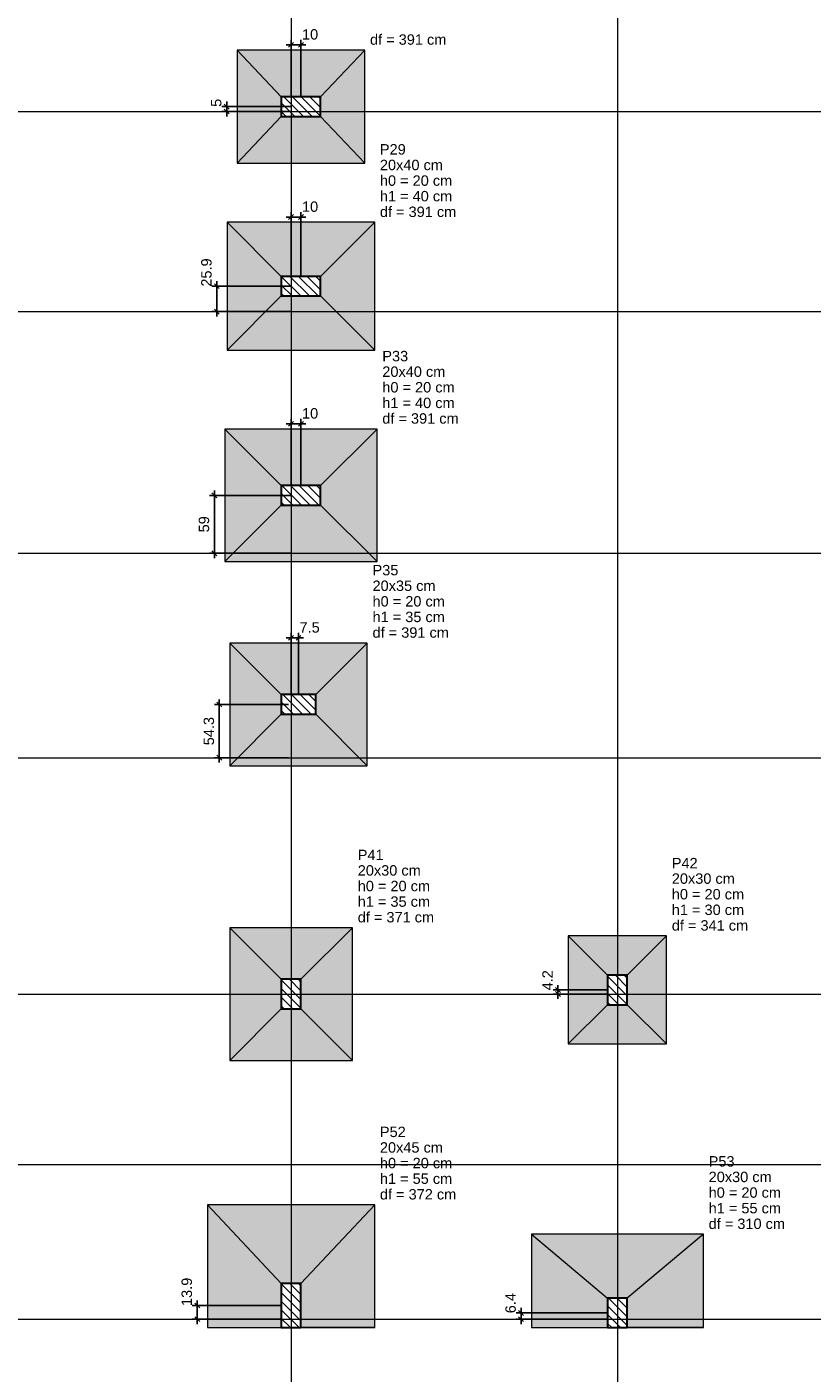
# Model space of a CAD drawing. Header units: millimetres. Extents: x 0 to 119, y 0 to 84.
# Tile 4 of 18: x 16 to 32, y 29 to 57. Entities that reach past the tile are written whole.
import ezdxf

# ---------------------------------------------------------------- set-up
doc = ezdxf.new("R2010")
doc.units = ezdxf.units.MM
doc.header["$MEASUREMENT"] = 0
doc.linetypes.add('NULL', pattern=[0])
doc.layers.get('0').update_dxf_attribs({"lineweight": 18})
for name, color, linetype, lineweight in [('LC-Cotas', 7, 'Continuous', 5), ('LC-Eixos', 7, 'Continuous', 0), ('LC-Hachuras das sapatas', 43, 'Continuous', 5), ('LC-Hachuras dos pilares', 9, 'Continuous', 5), ('LC-Seção das fundações', 7, 'Continuous', 5), ('LC-Seção dos pilares', 4, 'Continuous', 30), ('LC-Textos', 3, 'Continuous', 20)]:
    doc.layers.add(name, color=color, linetype=linetype, lineweight=lineweight)
doc.styles.add('Arial', font='txt')
doc.dimstyles.new('UM_50.000000', dxfattribs={"dimtxt": 0.18, "dimasz": 0.1, "dimexe": 0.1, "dimexo": 0.2, "dimgap": 0, "dimtad": 1, "dimtih": 1, "dimtoh": 1, "dimdec": 1, "dimlfac": 50, "dimzin": 0, "dimdsep": 46, "dimtxsty": 'Standard', "dimcen": 0.09, "dimdle": 0.1, "dimadec": 1, "dimazin": 2, "dimtfac": 1, "dimtdec": 4, "dimtofl": 0, "dimtmove": 0, "dimatfit": 3, "dimfxl": 1, "dimtolj": 1, "dimarcsym": 0})

# ---------------------------------------------------------------- blocks, each defined once
blk = doc.blocks.new('_Oblique')
at = {"color": 0, "linetype": 'ByBlock', "lineweight": -2}
blk.add_line((-0.5, -0.5), (0.5, 0.5), dxfattribs=at)
blk = doc.blocks.new('*D21')
at = {"layer": 'Defpoints', "color": 0}
for p in [(20.045, 54.86), (21.556, 54.96), (21.556, 54.86)]:
    blk.add_point(p, dxfattribs=at)
at = {"layer": 'LC-Cotas', "color": 0, "lineweight": -2}
for p, q in [((21.356, 54.96), (19.945, 54.96)), ((21.356, 54.86), (19.945, 54.86)), ((20.045, 55.06), (20.045, 54.76))]:
    blk.add_line(p, q, dxfattribs=at)
at = {"layer": 'LC-Cotas', "color": 0, "lineweight": -2, "xscale": 0.1, "yscale": 0.1, "zscale": 0.1}
for p, rotation in [((20.045, 54.96), 90), ((20.045, 54.86), 270)]:
    blk.add_blockref('_Oblique', p, dxfattribs=dict(at, rotation=rotation))
at = {"layer": 'LC-Cotas', "color": 7, "insert": (19.833, 55.036), "char_height": 0.2118, "attachment_point": 5, "rotation": 90, "style": 'Arial'}
blk.add_mtext('\\A1;5', dxfattribs=at)
blk = doc.blocks.new('*D22')
at = {"layer": 'Defpoints', "color": 0}
for p in [(21.556, 51.303), (19.845, 50.786), (21.556, 50.786)]:
    blk.add_point(p, dxfattribs=at)
at = {"layer": 'LC-Cotas', "color": 0, "lineweight": -2}
for p, q in [((21.356, 51.303), (19.745, 51.303)), ((19.845, 51.403), (19.845, 50.686)), ((21.356, 50.786), (19.745, 50.786))]:
    blk.add_line(p, q, dxfattribs=at)
at = {"layer": 'LC-Cotas', "color": 0, "lineweight": -2, "xscale": 0.1, "yscale": 0.1, "zscale": 0.1}
for p, rotation in [((19.845, 51.303), 90), ((19.845, 50.786), 270)]:
    blk.add_blockref('_Oblique', p, dxfattribs=dict(at, rotation=rotation))
at = {"layer": 'LC-Cotas', "color": 7, "insert": (19.633, 51.581), "char_height": 0.2118, "attachment_point": 5, "rotation": 90, "style": 'Arial'}
blk.add_mtext('\\A1;25.9', dxfattribs=at)
blk = doc.blocks.new('*D25')
at = {"layer": 'Defpoints', "color": 0}
for p in [(21.556, 47.044), (19.795, 45.864), (21.556, 45.864)]:
    blk.add_point(p, dxfattribs=at)
at = {"layer": 'LC-Cotas', "color": 0, "lineweight": -2}
for p, q in [((19.795, 47.144), (19.795, 45.764)), ((21.356, 47.044), (19.695, 47.044)), ((21.356, 45.864), (19.695, 45.864))]:
    blk.add_line(p, q, dxfattribs=at)
at = {"layer": 'LC-Cotas', "color": 0, "lineweight": -2, "xscale": 0.1, "yscale": 0.1, "zscale": 0.1}
for p, rotation in [((19.795, 47.044), 90), ((19.795, 45.864), 270)]:
    blk.add_blockref('_Oblique', p, dxfattribs=dict(at, rotation=rotation))
at = {"layer": 'LC-Cotas', "color": 7, "insert": (19.583, 46.454), "char_height": 0.2118, "attachment_point": 5, "rotation": 90, "style": 'Arial'}
blk.add_mtext('\\A1;59', dxfattribs=at)
blk = doc.blocks.new('*D26')
at = {"layer": 'Defpoints', "color": 0}
for p in [(21.506, 42.786), (19.895, 41.701), (21.506, 41.701)]:
    blk.add_point(p, dxfattribs=at)
at = {"layer": 'LC-Cotas', "color": 0, "lineweight": -2}
for p, q in [((21.306, 42.786), (19.795, 42.786)), ((19.895, 42.886), (19.895, 41.601)), ((21.306, 41.701), (19.795, 41.701))]:
    blk.add_line(p, q, dxfattribs=at)
at = {"layer": 'LC-Cotas', "color": 0, "lineweight": -2, "xscale": 0.1, "yscale": 0.1, "zscale": 0.1}
for p, rotation in [((19.895, 42.786), 90), ((19.895, 41.701), 270)]:
    blk.add_blockref('_Oblique', p, dxfattribs=dict(at, rotation=rotation))
at = {"layer": 'LC-Cotas', "color": 7, "insert": (19.683, 42.243), "char_height": 0.2118, "attachment_point": 5, "rotation": 90, "style": 'Arial'}
blk.add_mtext('\\A1;54.3', dxfattribs=at)
blk = doc.blocks.new('*D31')
at = {"layer": 'Defpoints', "color": 0}
for p in [(26.786, 36.89), (27.998, 36.973), (27.998, 36.89)]:
    blk.add_point(p, dxfattribs=at)
at = {"layer": 'LC-Cotas', "color": 0, "lineweight": -2}
for p, q in [((26.786, 37.073), (26.786, 36.79)), ((27.798, 36.973), (26.686, 36.973)), ((27.798, 36.89), (26.686, 36.89))]:
    blk.add_line(p, q, dxfattribs=at)
at = {"layer": 'LC-Cotas', "color": 0, "lineweight": -2, "xscale": 0.1, "yscale": 0.1, "zscale": 0.1}
for p, rotation in [((26.786, 36.973), 90), ((26.786, 36.89), 270)]:
    blk.add_blockref('_Oblique', p, dxfattribs=dict(at, rotation=rotation))
at = {"layer": 'LC-Cotas', "color": 7, "insert": (26.574, 37.17), "char_height": 0.2118, "attachment_point": 5, "rotation": 90, "style": 'Arial'}
blk.add_mtext('\\A1;4.2', dxfattribs=at)
blk = doc.blocks.new('*D41')
at = {"layer": 'Defpoints', "color": 0}
for p in [(21.356, 30.548), (19.445, 30.271), (21.356, 30.271)]:
    blk.add_point(p, dxfattribs=at)
at = {"layer": 'LC-Cotas', "color": 0, "lineweight": -2}
for p, q in [((21.156, 30.548), (19.345, 30.548)), ((19.445, 30.648), (19.445, 30.171)), ((21.156, 30.271), (19.345, 30.271))]:
    blk.add_line(p, q, dxfattribs=at)
at = {"layer": 'LC-Cotas', "color": 0, "lineweight": -2, "xscale": 0.1, "yscale": 0.1, "zscale": 0.1}
for p, rotation in [((19.445, 30.548), 90), ((19.445, 30.271), 270)]:
    blk.add_blockref('_Oblique', p, dxfattribs=dict(at, rotation=rotation))
at = {"layer": 'LC-Cotas', "color": 7, "insert": (19.233, 30.826), "char_height": 0.2118, "attachment_point": 5, "rotation": 90, "style": 'Arial'}
blk.add_mtext('\\A1;13.9', dxfattribs=at)
blk = doc.blocks.new('*D42')
at = {"layer": 'Defpoints', "color": 0}
for p in [(26.036, 30.271), (27.998, 30.398), (27.998, 30.271)]:
    blk.add_point(p, dxfattribs=at)
at = {"layer": 'LC-Cotas', "color": 0, "lineweight": -2}
for p, q in [((26.036, 30.498), (26.036, 30.171)), ((27.798, 30.398), (25.936, 30.398)), ((27.798, 30.271), (25.936, 30.271))]:
    blk.add_line(p, q, dxfattribs=at)
at = {"layer": 'LC-Cotas', "color": 0, "lineweight": -2, "xscale": 0.1, "yscale": 0.1, "zscale": 0.1}
for p, rotation in [((26.036, 30.398), 90), ((26.036, 30.271), 270)]:
    blk.add_blockref('_Oblique', p, dxfattribs=dict(at, rotation=rotation))
at = {"layer": 'LC-Cotas', "color": 7, "insert": (25.824, 30.596), "char_height": 0.2118, "attachment_point": 5, "rotation": 90, "style": 'Arial'}
blk.add_mtext('\\A1;6.4', dxfattribs=at)
blk = doc.blocks.new('*D51')
at = {"layer": 'Defpoints', "color": 0}
for p in [(21.356, 56.216), (21.356, 54.96), (21.556, 54.96)]:
    blk.add_point(p, dxfattribs=at)
at = {"layer": 'LC-Cotas', "color": 0, "lineweight": -2}
for p, q in [((21.656, 56.216), (21.256, 56.216)), ((21.356, 55.16), (21.356, 56.316)), ((21.556, 55.16), (21.556, 56.316))]:
    blk.add_line(p, q, dxfattribs=at)
at = {"layer": 'LC-Cotas', "color": 0, "lineweight": -2, "xscale": 0.1, "yscale": 0.1, "zscale": 0.1, "rotation": 180}
blk.add_blockref('_Oblique', (21.356, 56.216), dxfattribs=at)
at = {"layer": 'LC-Cotas', "color": 0, "lineweight": -2, "xscale": 0.1, "yscale": 0.1, "zscale": 0.1}
blk.add_blockref('_Oblique', (21.556, 56.216), dxfattribs=at)
at = {"layer": 'LC-Cotas', "color": 7, "insert": (21.742, 56.428), "char_height": 0.2118, "attachment_point": 5, "rotation": 0.0057, "style": 'Arial'}
blk.add_mtext('\\A1;10', dxfattribs=at)
blk = doc.blocks.new('*D52')
at = {"layer": 'Defpoints', "color": 0}
for p in [(21.356, 52.709), (21.356, 51.303), (21.556, 51.303)]:
    blk.add_point(p, dxfattribs=at)
at = {"layer": 'LC-Cotas', "color": 0, "lineweight": -2}
for p, q in [((21.656, 52.709), (21.256, 52.709)), ((21.356, 51.503), (21.356, 52.809)), ((21.556, 51.503), (21.556, 52.809))]:
    blk.add_line(p, q, dxfattribs=at)
at = {"layer": 'LC-Cotas', "color": 0, "lineweight": -2, "xscale": 0.1, "yscale": 0.1, "zscale": 0.1, "rotation": 180}
blk.add_blockref('_Oblique', (21.356, 52.709), dxfattribs=at)
at = {"layer": 'LC-Cotas', "color": 0, "lineweight": -2, "xscale": 0.1, "yscale": 0.1, "zscale": 0.1}
blk.add_blockref('_Oblique', (21.556, 52.709), dxfattribs=at)
at = {"layer": 'LC-Cotas', "color": 7, "insert": (21.742, 52.921), "char_height": 0.2118, "attachment_point": 5, "rotation": 0.0057, "style": 'Arial'}
blk.add_mtext('\\A1;10', dxfattribs=at)
blk = doc.blocks.new('*D55')
at = {"layer": 'Defpoints', "color": 0}
for p in [(21.356, 48.5), (21.356, 47.044), (21.556, 47.044)]:
    blk.add_point(p, dxfattribs=at)
at = {"layer": 'LC-Cotas', "color": 0, "lineweight": -2}
for p, q in [((21.356, 47.244), (21.356, 48.6)), ((21.556, 47.244), (21.556, 48.6)), ((21.656, 48.5), (21.256, 48.5))]:
    blk.add_line(p, q, dxfattribs=at)
at = {"layer": 'LC-Cotas', "color": 0, "lineweight": -2, "xscale": 0.1, "yscale": 0.1, "zscale": 0.1, "rotation": 180}
blk.add_blockref('_Oblique', (21.356, 48.5), dxfattribs=at)
at = {"layer": 'LC-Cotas', "color": 0, "lineweight": -2, "xscale": 0.1, "yscale": 0.1, "zscale": 0.1}
blk.add_blockref('_Oblique', (21.556, 48.5), dxfattribs=at)
at = {"layer": 'LC-Cotas', "color": 7, "insert": (21.742, 48.712), "char_height": 0.2118, "attachment_point": 5, "rotation": 0.0057, "style": 'Arial'}
blk.add_mtext('\\A1;10', dxfattribs=at)
blk = doc.blocks.new('*D57')
at = {"layer": 'Defpoints', "color": 0}
for p in [(21.356, 44.142), (21.356, 42.786), (21.506, 42.786)]:
    blk.add_point(p, dxfattribs=at)
at = {"layer": 'LC-Cotas', "color": 0, "lineweight": -2}
for p, q in [((21.606, 44.142), (21.256, 44.142)), ((21.356, 42.986), (21.356, 44.242)), ((21.506, 42.986), (21.506, 44.242))]:
    blk.add_line(p, q, dxfattribs=at)
at = {"layer": 'LC-Cotas', "color": 0, "lineweight": -2, "xscale": 0.1, "yscale": 0.1, "zscale": 0.1, "rotation": 180}
blk.add_blockref('_Oblique', (21.356, 44.142), dxfattribs=at)
at = {"layer": 'LC-Cotas', "color": 0, "lineweight": -2, "xscale": 0.1, "yscale": 0.1, "zscale": 0.1}
blk.add_blockref('_Oblique', (21.506, 44.142), dxfattribs=at)
at = {"layer": 'LC-Cotas', "color": 7, "insert": (21.732, 44.354), "char_height": 0.2118, "attachment_point": 5, "rotation": 0.0057, "style": 'Arial'}
blk.add_mtext('\\A1;7.5', dxfattribs=at)

msp = doc.modelspace()

# ---------------------------------------------------------------- hatches: boundary and pattern name
at = {"layer": 'LC-Hachuras das sapatas', "linetype": 'Continuous'}
h = msp.add_hatch(color=43, dxfattribs=at)
h.paths.add_polyline_path([(20.2565, 56.1098), (20.2565, 53.8098), (22.8565, 53.8098), (22.8565, 56.1098), (20.2565, 56.1098)])
h.paths.add_polyline_path([(21.1565, 55.1598), (21.1565, 54.7598), (21.9565, 54.7598), (21.9565, 55.1598), (21.1565, 55.1598)], flags=0)
h = msp.add_hatch(color=43, dxfattribs=at)
h.paths.add_polyline_path([(23.0565, 50.0028), (23.0565, 52.6028), (20.0565, 52.6028), (20.0565, 50.0028), (23.0565, 50.0028)])
h.paths.add_polyline_path([(21.9565, 51.1028), (21.9565, 51.5028), (21.1565, 51.5028), (21.1565, 51.1028), (21.9565, 51.1028)], flags=0)
h = msp.add_hatch(color=43, dxfattribs=at)
h.paths.add_polyline_path([(23.1065, 45.6944), (23.1065, 48.3944), (20.0065, 48.3944), (20.0065, 45.6944), (23.1065, 45.6944)])
h.paths.add_polyline_path([(21.9565, 46.8444), (21.9565, 47.2444), (21.1565, 47.2444), (21.1565, 46.8444), (21.9565, 46.8444)], flags=0)
h = msp.add_hatch(color=43, dxfattribs=at)
h.paths.add_polyline_path([(22.9065, 41.5358), (22.9065, 44.0358), (20.1065, 44.0358), (20.1065, 41.5358), (22.9065, 41.5358)])
h.paths.add_polyline_path([(21.8565, 42.5858), (21.8565, 42.9858), (21.1565, 42.9858), (21.1565, 42.5858), (21.8565, 42.5858)], flags=0)
h = msp.add_hatch(color=43, dxfattribs=at)
h.paths.add_polyline_path([(20.1065, 35.5398), (22.6065, 35.5398), (22.6065, 38.2398), (20.1065, 38.2398), (20.1065, 35.5398)])
h.paths.add_polyline_path([(21.1565, 36.5898), (21.5565, 36.5898), (21.5565, 37.1898), (21.1565, 37.1898), (21.1565, 36.5898)], flags=0)
h = msp.add_hatch(color=43, dxfattribs=at)
h.paths.add_polyline_path([(26.9977, 35.8728), (28.9977, 35.8728), (28.9977, 38.0728), (26.9977, 38.0728), (26.9977, 35.8728)])
h.paths.add_polyline_path([(27.7977, 36.6728), (28.1977, 36.6728), (28.1977, 37.2728), (27.7977, 37.2728), (27.7977, 36.6728)], flags=0)
h = msp.add_hatch(color=43, dxfattribs=at)
h.paths.add_polyline_path([(23.0565, 30.0982), (23.0565, 32.5982), (19.6565, 32.5982), (19.6565, 30.0982), (23.0565, 30.0982)])
h.paths.add_polyline_path([(21.5565, 30.9982), (21.1565, 30.9982), (21.1565, 30.0982), (21.5565, 30.0982), (21.5565, 30.9982)], flags=0)
h = msp.add_hatch(color=43, dxfattribs=at)
h.paths.add_polyline_path([(29.7477, 30.0982), (29.7477, 31.9982), (26.2477, 31.9982), (26.2477, 30.0982), (29.7477, 30.0982)])
h.paths.add_polyline_path([(28.1977, 30.6982), (27.7977, 30.6982), (27.7977, 30.0982), (28.1977, 30.0982), (28.1977, 30.6982)], flags=0)
at = {"layer": 'LC-Hachuras dos pilares', "linetype": 'Continuous'}
h = msp.add_hatch(dxfattribs=at)
h.set_pattern_fill('ANSI31', color=9, angle=90, style=0)
h.paths.add_polyline_path([(21.1565, 55.1598), (21.1565, 54.7598), (21.9565, 54.7598), (21.9565, 55.1598), (21.1565, 55.1598)])
h = msp.add_hatch(dxfattribs=at)
h.set_pattern_fill('ANSI31', color=9, angle=90, style=0)
h.paths.add_polyline_path([(21.9565, 51.1028), (21.9565, 51.5028), (21.1565, 51.5028), (21.1565, 51.1028), (21.9565, 51.1028)])
h = msp.add_hatch(dxfattribs=at)
h.set_pattern_fill('ANSI31', color=9, angle=90, style=0)
h.paths.add_polyline_path([(21.9565, 46.8444), (21.9565, 47.2444), (21.1565, 47.2444), (21.1565, 46.8444), (21.9565, 46.8444)])
h = msp.add_hatch(dxfattribs=at)
h.set_pattern_fill('ANSI31', color=9, angle=90, style=0)
h.paths.add_polyline_path([(21.8565, 42.5858), (21.8565, 42.9858), (21.1565, 42.9858), (21.1565, 42.5858), (21.8565, 42.5858)])
h = msp.add_hatch(dxfattribs=at)
h.set_pattern_fill('ANSI31', color=9, angle=90, style=0)
h.paths.add_polyline_path([(21.1565, 36.5898), (21.5565, 36.5898), (21.5565, 37.1898), (21.1565, 37.1898), (21.1565, 36.5898)])
h = msp.add_hatch(dxfattribs=at)
h.set_pattern_fill('ANSI31', color=9, angle=90, style=0)
h.paths.add_polyline_path([(27.7977, 36.6728), (28.1977, 36.6728), (28.1977, 37.2728), (27.7977, 37.2728), (27.7977, 36.6728)])
h = msp.add_hatch(dxfattribs=at)
h.set_pattern_fill('ANSI31', color=9, angle=90, style=0)
h.paths.add_polyline_path([(21.5565, 30.9982), (21.1565, 30.9982), (21.1565, 30.0982), (21.5565, 30.0982), (21.5565, 30.9982)])
h = msp.add_hatch(dxfattribs=at)
h.set_pattern_fill('ANSI31', color=9, angle=90, style=0)
h.paths.add_polyline_path([(28.1977, 30.6982), (27.7977, 30.6982), (27.7977, 30.0982), (28.1977, 30.0982), (28.1977, 30.6982)])

# ---------------------------------------------------------------- linework, layer by layer
at = {"layer": 'LC-Eixos'}
for p, q in [((21.3565, 76.0731), (21.3565, 28.4706)), ((27.9977, 76.0731), (27.9977, 28.4706)), ((6.1631, 54.8598), (81.1778, 54.8598)), ((6.1631, 50.7858), (81.1778, 50.7858)), ((6.1631, 45.8638), (81.1778, 45.8638)), ((6.1631, 41.7006), (81.1778, 41.7006)), ((6.1631, 36.8898), (81.1778, 36.8898)), ((6.1631, 33.4206), (81.1778, 33.4206)), ((6.1631, 30.2706), (81.1778, 30.2706))]:
    msp.add_line(p, q, dxfattribs=at)
at = {"layer": 'LC-Seção das fundações'}
for p, q in [((20.2565, 56.1098), (21.1565, 55.1598)), ((20.2565, 56.1098), (21.1565, 55.1598)), ((22.8565, 56.1098), (21.9565, 55.1598)), ((20.2565, 53.8098), (21.1565, 54.7598)), ((22.8565, 53.8098), (21.9565, 54.7598)), ((20.0565, 52.6028), (21.1565, 51.5028)), ((23.0565, 52.6028), (21.9565, 51.5028)), ((20.0565, 50.0028), (21.1565, 51.1028)), ((23.0565, 50.0028), (21.9565, 51.1028)), ((23.0565, 50.0028), (21.9565, 51.1028)), ((20.0065, 48.3944), (21.1565, 47.2444)), ((23.1065, 48.3944), (21.9565, 47.2444)), ((20.0065, 45.6944), (21.1565, 46.8444)), ((23.1065, 45.6944), (21.9565, 46.8444)), ((23.1065, 45.6944), (21.9565, 46.8444)), ((20.1065, 44.0358), (21.1565, 42.9858)), ((22.9065, 44.0358), (21.8565, 42.9858)), ((20.1065, 41.5358), (21.1565, 42.5858)), ((22.9065, 41.5358), (21.8565, 42.5858)), ((22.9065, 41.5358), (21.8565, 42.5858)), ((20.1065, 38.2398), (21.1565, 37.1898)), ((22.6065, 38.2398), (21.5565, 37.1898)), ((26.9977, 38.0728), (27.7977, 37.2728)), ((28.9977, 38.0728), (28.1977, 37.2728)), ((20.1065, 35.5398), (21.1565, 36.5898)), ((20.1065, 35.5398), (21.1565, 36.5898)), ((22.6065, 35.5398), (21.5565, 36.5898)), ((26.9977, 35.8728), (27.7977, 36.6728)), ((26.9977, 35.8728), (27.7977, 36.6728)), ((28.9977, 35.8728), (28.1977, 36.6728)), ((19.6565, 32.5982), (21.1565, 30.9982)), ((23.0565, 32.5982), (21.5565, 30.9982)), ((26.2477, 31.9982), (27.7977, 30.6982)), ((29.7477, 31.9982), (28.1977, 30.6982)), ((19.6565, 30.0982), (21.1565, 30.0982)), ((23.0565, 30.0982), (21.5565, 30.0982)), ((23.0565, 30.0982), (21.5565, 30.0982)), ((26.2477, 30.0982), (27.7977, 30.0982)), ((29.7477, 30.0982), (28.1977, 30.0982)), ((29.7477, 30.0982), (28.1977, 30.0982))]:
    msp.add_line(p, q, dxfattribs=at)
for points in [[(20.2565, 56.1098), (20.2565, 53.8098), (22.8565, 53.8098), (22.8565, 56.1098), (20.2565, 56.1098)], [(23.0565, 50.0028), (23.0565, 52.6028), (20.0565, 52.6028), (20.0565, 50.0028), (23.0565, 50.0028)], [(23.1065, 45.6944), (23.1065, 48.3944), (20.0065, 48.3944), (20.0065, 45.6944), (23.1065, 45.6944)], [(22.9065, 41.5358), (22.9065, 44.0358), (20.1065, 44.0358), (20.1065, 41.5358), (22.9065, 41.5358)], [(20.1065, 35.5398), (22.6065, 35.5398), (22.6065, 38.2398), (20.1065, 38.2398), (20.1065, 35.5398)], [(26.9977, 35.8728), (28.9977, 35.8728), (28.9977, 38.0728), (26.9977, 38.0728), (26.9977, 35.8728)], [(23.0565, 30.0982), (23.0565, 32.5982), (19.6565, 32.5982), (19.6565, 30.0982), (23.0565, 30.0982)], [(29.7477, 30.0982), (29.7477, 31.9982), (26.2477, 31.9982), (26.2477, 30.0982), (29.7477, 30.0982)]]:
    msp.add_lwpolyline(points, close=True, dxfattribs=at)
at = {"layer": 'LC-Seção dos pilares'}
for points in [[(21.1565, 55.1598), (21.1565, 54.7598), (21.9565, 54.7598), (21.9565, 55.1598), (21.1565, 55.1598)], [(21.9565, 51.1028), (21.9565, 51.5028), (21.1565, 51.5028), (21.1565, 51.1028), (21.9565, 51.1028)], [(21.9565, 46.8444), (21.9565, 47.2444), (21.1565, 47.2444), (21.1565, 46.8444), (21.9565, 46.8444)], [(21.8565, 42.5858), (21.8565, 42.9858), (21.1565, 42.9858), (21.1565, 42.5858), (21.8565, 42.5858)], [(21.1565, 36.5898), (21.5565, 36.5898), (21.5565, 37.1898), (21.1565, 37.1898), (21.1565, 36.5898)], [(27.7977, 36.6728), (28.1977, 36.6728), (28.1977, 37.2728), (27.7977, 37.2728), (27.7977, 36.6728)], [(21.5565, 30.9982), (21.1565, 30.9982), (21.1565, 30.0982), (21.5565, 30.0982), (21.5565, 30.9982)], [(28.1977, 30.6982), (27.7977, 30.6982), (27.7977, 30.0982), (28.1977, 30.0982), (28.1977, 30.6982)]]:
    msp.add_lwpolyline(points, close=True, dxfattribs=at)

# ---------------------------------------------------------------- texts
at = {"layer": 'LC-Textos', "linetype": 'NULL', "char_height": 0.2118, "attachment_point": 7, "line_spacing_factor": 0.798, "style": 'Arial'}
for s, insert, width in [('df = 391 cm', (22.9619, 56.2157), 3.046699), ('P29', (23.1629, 53.9797), 1.031992), ('20x40 cm', (23.1629, 53.6617), 2.514561), ('h0 = 20 cm', (23.1629, 53.3437), 2.885557), ('h1 = 40 cm', (23.1629, 53.0267), 2.885557), ('df = 391 cm', (23.1629, 52.7087), 3.046699), ('P33', (23.2119, 49.7707), 1.031992), ('20x40 cm', (23.2119, 49.4537), 2.514561), ('h0 = 20 cm', (23.2119, 49.1357), 2.885557), ('h1 = 40 cm', (23.2119, 48.8177), 2.885557), ('df = 391 cm', (23.2119, 48.5007), 3.046699), ('P35', (23.0129, 45.4127), 1.031992), ('20x35 cm', (23.0129, 45.0947), 2.514561), ('h0 = 20 cm', (23.0129, 44.7767), 2.885557), ('h1 = 35 cm', (23.0129, 44.4597), 2.885557), ('df = 391 cm', (23.0129, 44.1417), 3.046699), ('P41', (22.7119, 39.6167), 1.031992), ('20x30 cm', (22.7119, 39.2987), 2.514561), ('P42', (29.1039, 39.4497), 1.031992), ('h0 = 20 cm', (22.7119, 38.9807), 2.885557), ('20x30 cm', (29.1039, 39.1317), 2.514561), ('h1 = 35 cm', (22.7119, 38.6637), 2.885557), ('h0 = 20 cm', (29.1039, 38.8137), 2.885557), ('h1 = 30 cm', (29.1039, 38.4967), 2.885557), ('df = 371 cm', (22.7119, 38.3457), 3.046699), ('df = 341 cm', (29.1039, 38.1787), 3.046699), ('P52', (23.1629, 33.9747), 1.031992), ('20x45 cm', (23.1629, 33.6577), 2.514561), ('h0 = 20 cm', (23.1629, 33.3397), 2.885557), ('P53', (29.8539, 33.3747), 1.031992), ('h1 = 55 cm', (23.1629, 33.0217), 2.885557), ('20x30 cm', (29.8539, 33.0577), 2.514561), ('df = 372 cm', (23.1629, 32.7037), 3.046699), ('h0 = 20 cm', (29.8539, 32.7397), 2.885557), ('h1 = 55 cm', (29.8539, 32.4217), 2.885557), ('df = 310 cm', (29.8539, 32.1037), 3.046699)]:
    msp.add_mtext(s, dxfattribs=dict(at, insert=insert, width=width))

# ---------------------------------------------------------------- dimensions: what is measured, and where the dimension line sits
at = {"layer": 'LC-Cotas'}
for base, p1, p2, picture, middle in [((21.3565, 56.2157), (21.5565, 54.9598), (21.3565, 54.9598), '*D51', (21.7417, 56.4275)), ((21.3565, 52.7087), (21.5565, 51.3028), (21.3565, 51.3028), '*D52', (21.7417, 52.9205)), ((21.3565, 48.5003), (21.5565, 47.0444), (21.3565, 47.0444), '*D55', (21.7417, 48.7121)), ((21.3565, 44.1417), (21.5065, 42.7858), (21.3565, 42.7858), '*D57', (21.732, 44.3535))]:
    dim = msp.add_linear_dim(base=base, p1=p1, p2=p2, dimstyle='UM_50.000000', override={"dimtxt": 0.2118, "dimasz": 0.1, "dimexe": 0.1, "dimexo": 0.2, "dimtad": 1, "dimtih": 0, "dimtoh": 0, "dimdec": 1, "dimlfac": 50, "dimzin": 8, "dimtxsty": 'Arial', "dimblk": 'Oblique', "dimblk1": 'Oblique', "dimblk2": 'Oblique', "dimsah": 1, "dimdle": 0.1, "dimse1": 0, "dimse2": 0, "dimclrt": 7, "dimadec": 1, "dimazin": 3, "dimtmove": 2, "dimldrblk": 'Oblique'}, dxfattribs=at)
    dim.commit()
    dim.dimension.update_dxf_attribs({"geometry": picture, "text_midpoint": middle, "dimtype": 160, "text_rotation": 0.00573})
for base, p1, p2, picture, middle in [((20.0447, 54.8598), (21.5565, 54.9598), (21.5565, 54.8598), '*D21', (19.8329, 55.0365)), ((19.8446551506, 50.7858436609), (21.5564551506, 51.3028436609), (21.5564551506, 50.7858436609), '*D22', (19.6328551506, 51.581061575)), ((19.7947, 45.8638), (21.5565, 47.0444), (21.5565, 45.8638), '*D25', (19.5829, 46.4541)), ((19.8947, 41.7006), (21.5065, 42.7858), (21.5065, 41.7006), '*D26', (19.6829, 42.2432)), ((26.7858551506, 36.8898436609), (27.9976551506, 36.9728436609), (27.9976551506, 36.8898436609), '*D31', (26.5740551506, 37.1704194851)), ((19.4447, 30.2706), (21.3565, 30.5482), (21.3565, 30.2706), '*D41', (19.2329, 30.8265)), ((26.0359, 30.2706), (27.9977, 30.3982), (27.9977, 30.2706), '*D42', (25.8241, 30.5958))]:
    dim = msp.add_linear_dim(base=base, p1=p1, p2=p2, angle=90, dimstyle='UM_50.000000', override={"dimtxt": 0.2118, "dimasz": 0.1, "dimexe": 0.1, "dimexo": 0.2, "dimtad": 1, "dimtih": 0, "dimtoh": 0, "dimdec": 1, "dimlfac": 50, "dimzin": 8, "dimtxsty": 'Arial', "dimblk": 'Oblique', "dimblk1": 'Oblique', "dimblk2": 'Oblique', "dimsah": 1, "dimdle": 0.1, "dimse1": 0, "dimse2": 0, "dimclrt": 7, "dimadec": 1, "dimazin": 3, "dimtmove": 2, "dimldrblk": 'Oblique'}, dxfattribs=at)
    dim.commit()
    dim.dimension.update_dxf_attribs({"geometry": picture, "text_midpoint": middle, "dimtype": 160, "text_rotation": 90})

doc.saveas('drawing.dxf')
